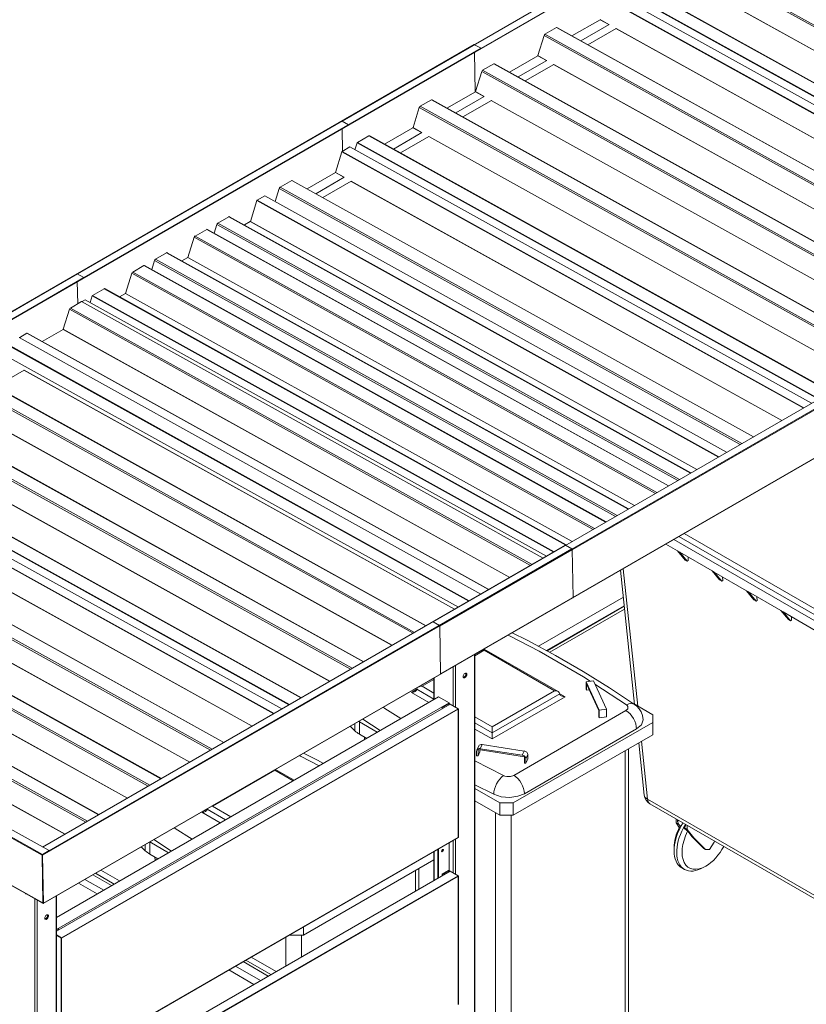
# Model space of a CAD drawing. Header units: millimetres. Extents: x -167328 to -157314, y 94163 to 101096.
# Tile 9 of 11: x -159404 to -158354, y 98687 to 100002. Entities that reach past the tile are written whole.
import ezdxf
from ezdxf.xclip import XClip

# ---------------------------------------------------------------- set-up
doc = ezdxf.new("R2010")
doc.units = ezdxf.units.MM
doc.header["$MEASUREMENT"] = 0
doc.header["$XCLIPFRAME"] = 0
doc.layers.add('2D - Rysunki i Obrazki', color=7, linetype='Continuous')
for name, color, linetype, lineweight in [('ARCH-037 SZCZEGÓŁ WIATY SMIETNIKOWEJ_19_Krzywa_Nr_pióra__7', 7, 'Continuous', 18), ('ARCH-037 SZCZEGÓŁ WIATY SMIETNIKOWEJ_19_Linia_Nr_pióra__7', 7, 'Continuous', 18), ('ARCH-037 SZCZEGÓŁ WIATY SMIETNIKOWEJ_19_Łuk_Nr_pióra__7', 7, 'Continuous', 18)]:
    doc.layers.add(name, color=color, linetype=linetype, lineweight=lineweight)

# ---------------------------------------------------------------- blocks, each defined once
blk = doc.blocks.new('Rysunek_1_19', base_point=(-162320.9, 97629.6))
at = {"layer": 'ARCH-037 SZCZEGÓŁ WIATY SMIETNIKOWEJ_19_Krzywa_Nr_pióra__7', "color": 7, "linetype": 'Continuous', "lineweight": 18}
for p, q in [((-158635.9, 99114.2), (-158594, 99086.8)), ((-158922.6, 99052.3), (-158946, 99067.6)), ((-158757.9, 98992.2), (-158796.1, 99011.7)), ((-158771, 98967.2), (-158796.1, 98979.9)), ((-158525.6, 98930.7), (-158523.9, 98926.9)), ((-158527.4, 98928.9), (-158523.3, 98922.9)), ((-158517.6, 98922.5), (-158516.9, 98922.7)), ((-158517.6, 98922.5), (-158512.1, 98917.8)), ((-158516.9, 98922.7), (-158514.8, 98924.9)), ((-159201.3, 98891.4), (-159224.7, 98906.7))]:
    blk.add_line(p, q, dxfattribs=at)
at = {"layer": 'ARCH-037 SZCZEGÓŁ WIATY SMIETNIKOWEJ_19_Krzywa_Nr_pióra__7', "color": 7, "linetype": 'Continuous', "lineweight": 18, "flags": 128}
for points in [[(-158751.9, 99179.7), (-158749.3, 99178.3), (-158710.5, 99158.1), (-158651.3, 99124), (-158642.1, 99118.2)], [(-158746.3, 99182.9), (-158726.4, 99172.8), (-158688.4, 99152.6), (-158651.7, 99131.3), (-158616.7, 99109.4), (-158582.9, 99087.1)], [(-158582.9, 99087.1), (-158579.8, 99084.7), (-158576.8, 99081.5), (-158574.2, 99077.4), (-158572.3, 99072.4), (-158571.6, 99066.7)], [(-158895.1, 99068.2), (-158916.3, 99081.9), (-158918.7, 99083.4)], [(-158594, 99086.8), (-158592.9, 99085.9), (-158591.8, 99084.3), (-158592, 99081.5), (-158594.5, 99079)], [(-158580.4, 99054.5), (-158573.9, 99060), (-158571.6, 99066.6), (-158571.6, 99066.7)], [(-159024.9, 99022.1), (-159006.3, 99012.6), (-158998.4, 99008.5)], [(-159030.5, 99018.9), (-159029.1, 99018.2), (-159004.1, 99005.3)], [(-158744.2, 98992.5), (-158748.6, 98991.1), (-158753.5, 98991), (-158756.3, 98991.6), (-158757.9, 98992.2)], [(-158771, 98967.2), (-158760.9, 98963.9), (-158749.4, 98963), (-158739, 98964.5), (-158730.1, 98968)], [(-159173.8, 98907.3), (-159196.2, 98921.7), (-159197.4, 98922.5)], [(-158523.9, 98926.9), (-158523.8, 98926.8), (-158521.1, 98924.4)], [(-158522.9, 98923.7), (-158521.6, 98924.3), (-158521.1, 98924.4)], [(-158512.7, 98920.3), (-158504, 98909), (-158495.1, 98900.1), (-158488.4, 98893.6)], [(-158512.1, 98917.8), (-158506.1, 98910.3), (-158497.2, 98901.4), (-158490.5, 98894.8)], [(-158488.4, 98893.6), (-158483.1, 98893.5), (-158476.6, 98903.4), (-158476.1, 98904.7)]]:
    blk.add_lwpolyline(points, dxfattribs=at)
at = {"layer": 'ARCH-037 SZCZEGÓŁ WIATY SMIETNIKOWEJ_19_Linia_Nr_pióra__7', "color": 7, "linetype": 'Continuous', "lineweight": 18}
for p, q in [((-158973.8, 99866.2), (-158266.7, 100274.4)), ((-158973.5, 99866.2), (-158266.4, 100274.4)), ((-158257.7, 100269.6), (-158964.8, 99861.3)), ((-158964.8, 99860.9), (-158257.7, 100269.2)), ((-158516.9, 100088.4), (-157901.4, 99746.5)), ((-157899.3, 99747.7), (-158515.6, 100090)), ((-158584.1, 100050.5), (-157967.8, 99708.2)), ((-157967.2, 99708.5), (-158583.1, 100050.6)), ((-158504.1, 100049.7), (-157929.3, 99730.4)), ((-157929.1, 99730.5), (-158504, 100049.8)), ((-158609.6, 100035.8), (-157993.3, 99693.5)), ((-158599.9, 100041.1), (-157983.8, 99698.9)), ((-157983.2, 99699.3), (-158599.5, 100041.6)), ((-158620.3, 100029.4), (-158004.2, 99687.2)), ((-158003.6, 99687.5), (-158619.9, 100029.8)), ((-158666.6, 99979.9), (-158629, 100001.6)), ((-158654.9, 99973.3), (-158617, 99995.2)), ((-158629, 100001.6), (-158617.5, 99995.2)), ((-158617.2, 99995.3), (-158628.9, 100001.7)), ((-158702.6, 99982.1), (-158687.1, 99991)), ((-158086.3, 99639.8), (-158702.6, 99982.1)), ((-158687.1, 99991), (-158070.8, 99648.7)), ((-158686.8, 99991.1), (-158070.6, 99648.8)), ((-158607.6, 99990), (-158645.5, 99968.1)), ((-158607.8, 99989.8), (-158033, 99670.5)), ((-158032.8, 99670.7), (-158607.7, 99990)), ((-159504.2, 99560), (-158797.1, 99968.3)), ((-159503.8, 99560), (-158796.7, 99968.2)), ((-158796.7, 99968.2), (-158788, 99963.4)), ((-158712.2, 99953.6), (-158703.8, 99980.4)), ((-158703.8, 99980.4), (-158088.4, 99638.6)), ((-158788, 99963.4), (-159495.1, 99555.2)), ((-159495.1, 99554.7), (-158788, 99963)), ((-158796.7, 99958), (-158795.8, 99905.3)), ((-158788, 99963), (-158788, 99963.4)), ((-158785.9, 99934), (-158771, 99942.6)), ((-158771, 99942.6), (-158154.7, 99600.3)), ((-158770, 99942.7), (-158154.2, 99600.6)), ((-158750.2, 99931.6), (-158712.3, 99953.5)), ((-158738.4, 99925.1), (-158700.3, 99947.1)), ((-158690.9, 99941.9), (-158729.1, 99919.9)), ((-158712.3, 99953.5), (-158700.8, 99947.1)), ((-158700.5, 99947.2), (-158712.2, 99953.6)), ((-158116.1, 99622.6), (-158691, 99941.9)), ((-158795.5, 99905.5), (-158787.1, 99932.3)), ((-158787.1, 99932.3), (-158171.7, 99590.5)), ((-158169.6, 99591.7), (-158785.9, 99934)), ((-158691.1, 99941.7), (-158116.3, 99622.5)), ((-158833.5, 99883.5), (-158795.6, 99905.4)), ((-158795.6, 99905.4), (-158784.1, 99899)), ((-158783.8, 99899.1), (-158795.5, 99905.5)), ((-158869.2, 99885.9), (-158854.3, 99894.5)), ((-158854.3, 99894.5), (-158238, 99552.2)), ((-158853.3, 99894.6), (-158237.5, 99552.5)), ((-158821.7, 99877), (-158783.6, 99899)), ((-158821.7, 99877), (-158783.6, 99899)), ((-158774.2, 99893.8), (-158812.4, 99871.8)), ((-158774.2, 99893.8), (-158812.4, 99871.8)), ((-158774.4, 99893.6), (-158199.6, 99574.4)), ((-158199.4, 99574.5), (-158774.3, 99893.8)), ((-158878.8, 99857.5), (-158870.4, 99884.2)), ((-158870.4, 99884.2), (-158255, 99542.4)), ((-158252.8, 99543.6), (-158869.2, 99885.9)), ((-158964.8, 99861.3), (-158973.5, 99866.2)), ((-158973, 99826), (-158973.5, 99855.9)), ((-158964.8, 99860.9), (-158964.8, 99861.3)), ((-158916.7, 99835.4), (-158878.9, 99857.3)), ((-158905, 99828.9), (-158866.9, 99850.9)), ((-158905, 99828.9), (-158866.9, 99850.9)), ((-158878.9, 99857.3), (-158867.4, 99850.9)), ((-158867.1, 99851), (-158878.8, 99857.5)), ((-158956.3, 99827.9), (-158953.4, 99837)), ((-158953.4, 99837), (-158337.3, 99494.8)), ((-158953.1, 99837.5), (-158937.6, 99846.4)), ((-158336.8, 99495.1), (-158953.1, 99837.5)), ((-158937.6, 99846.4), (-158321.3, 99504.1)), ((-158320.7, 99504.4), (-158936.6, 99846.5)), ((-158857.5, 99845.7), (-158895.6, 99823.7)), ((-158857.5, 99845.7), (-158895.6, 99823.7)), ((-158857.7, 99845.5), (-158282.9, 99526.3)), ((-158282.7, 99526.4), (-158857.6, 99845.7)), ((-158982.4, 99797.6), (-158973.8, 99825.2)), ((-158973.8, 99825.2), (-158357.7, 99483.1)), ((-158973.5, 99825.7), (-158963.1, 99831.7)), ((-158357.2, 99483.4), (-158973.5, 99825.7)), ((-158963.1, 99831.7), (-158346.8, 99489.4)), ((-159020.2, 99775.7), (-158982.5, 99797.5)), ((-158982.5, 99797.5), (-158971, 99791.1)), ((-158970.8, 99791.1), (-158982.4, 99797.6)), ((-159056.1, 99778), (-159040.6, 99786.9)), ((-159040.6, 99786.9), (-158424.3, 99444.6)), ((-159040.4, 99786.9), (-158424.2, 99444.7)), ((-159008.4, 99769.2), (-158970.6, 99791.1)), ((-158961.2, 99785.9), (-158999.1, 99764)), ((-158961.3, 99785.7), (-158386.5, 99466.4)), ((-158386.3, 99466.5), (-158961.2, 99785.8)), ((-159062.9, 99758.7), (-159057.4, 99776.3)), ((-159057.4, 99776.3), (-158441.9, 99434.4)), ((-158439.8, 99435.7), (-159056.1, 99778)), ((-159096, 99732.3), (-159087.4, 99760)), ((-159087.4, 99760), (-158471, 99417.6)), ((-159087, 99760.4), (-159076.7, 99766.4)), ((-158470.5, 99418), (-159087, 99760.4)), ((-159076.7, 99766.4), (-158460.1, 99423.9)), ((-159139.4, 99729.9), (-159124.6, 99738.4)), ((-159124.6, 99738.4), (-158508.3, 99396.1)), ((-159123.6, 99738.5), (-158507.7, 99396.5)), ((-159104, 99727.6), (-159096.1, 99732.2)), ((-159096.1, 99732.2), (-158499.8, 99401)), ((-158499.7, 99401.1), (-159096, 99732.3)), ((-159169.7, 99712.7), (-159154.2, 99721.6)), ((-159154.2, 99721.6), (-158537.6, 99379.2)), ((-159153.9, 99721.7), (-158537.5, 99379.3)), ((-159144.4, 99716.4), (-159140.7, 99728.2)), ((-159140.7, 99728.2), (-158525.2, 99386.4)), ((-158523.1, 99387.6), (-159139.4, 99729.9)), ((-159179.3, 99684.2), (-159170.9, 99711)), ((-159170.9, 99711), (-158555.2, 99369)), ((-158553.1, 99370.2), (-159169.7, 99712.7)), ((-159227.7, 99668), (-159224, 99680.1)), ((-159224, 99680.1), (-158608.5, 99338.3)), ((-159222.7, 99681.8), (-159207.9, 99690.3)), ((-158606.4, 99339.5), (-159222.7, 99681.8)), ((-159207.9, 99690.3), (-158591.6, 99348)), ((-159206.9, 99690.4), (-158591, 99348.4)), ((-159187.3, 99679.5), (-159179.4, 99684.1)), ((-159179.4, 99684.1), (-158583.1, 99352.9)), ((-158583, 99353), (-159179.3, 99684.2)), ((-159253, 99664.6), (-159238.2, 99673.2)), ((-159238.2, 99673.2), (-158621.6, 99330.7)), ((-159237.2, 99673.3), (-158621, 99331)), ((-160034.1, 99253.8), (-159327, 99662)), ((-160025.5, 99259), (-159327.4, 99662.1)), ((-159318.4, 99657.2), (-160025.5, 99249)), ((-160016.3, 99253.9), (-159318.3, 99656.8)), ((-159327, 99662), (-159318.4, 99657.2)), ((-159318.3, 99656.8), (-159318.4, 99657.2)), ((-159262.6, 99636.1), (-159254.2, 99662.9)), ((-159254.2, 99662.9), (-158638.5, 99320.9)), ((-158636.4, 99322.2), (-159253, 99664.6)), ((-159327, 99651.8), (-159326.5, 99622.1)), ((-159306.7, 99633.3), (-159291.2, 99642.3)), ((-159291.2, 99642.3), (-158674.9, 99300)), ((-158674.3, 99300.3), (-159290.2, 99642.4)), ((-159320.7, 99625.2), (-159316.7, 99627.5)), ((-159316.7, 99627.5), (-158700.4, 99285.2)), ((-159309.8, 99623.8), (-159307, 99632.9)), ((-159307, 99632.9), (-158690.9, 99290.7)), ((-158690.3, 99291), (-159306.7, 99633.3)), ((-159270.6, 99631.5), (-159262.7, 99636)), ((-159262.7, 99636), (-158666.4, 99304.8)), ((-158666.2, 99304.9), (-159262.6, 99636.1)), ((-159345.9, 99588.1), (-159337.5, 99614.8)), ((-159337.5, 99614.8), (-158721.8, 99272.8)), ((-159336.3, 99616.5), (-159321.5, 99625.1)), ((-158719.7, 99274.1), (-159336.3, 99616.5)), ((-159321.5, 99625.1), (-158704.9, 99282.6)), ((-158852.1, 99197.6), (-158145, 99605.9)), ((-158136.4, 99601), (-158843.5, 99192.8)), ((-158135.8, 99600.1), (-158842.9, 99191.9)), ((-159374, 99571.7), (-159346, 99587.9)), ((-159346, 99587.9), (-158749.7, 99256.7)), ((-158749.5, 99256.8), (-159345.9, 99588.1)), ((-159404.7, 99577), (-158788.2, 99234.5)), ((-159403.9, 99577.2), (-159394.2, 99582.8)), ((-159394.2, 99582.8), (-158777.9, 99240.5)), ((-159393.9, 99582.8), (-158777.7, 99240.6)), ((-159420.5, 99567.6), (-158804.2, 99225.3)), ((-158803.7, 99225.6), (-159420.2, 99568.1)), ((-158818.2, 99217.2), (-159424.8, 99554.1)), ((-159478.1, 99534.3), (-158861.8, 99192)), ((-159477.1, 99534.4), (-158861.3, 99192.3)), ((-158134.9, 99535.9), (-158842, 99127.7)), ((-158841.9, 99128), (-158134.8, 99536.3)), ((-159494.2, 99524.1), (-158878.8, 99182.2)), ((-158876.7, 99183.4), (-159493, 99525.8)), ((-159398.1, 99533.7), (-159436.2, 99511.7)), ((-159398.1, 99533.7), (-159436.2, 99511.7)), ((-159398.2, 99533.5), (-158823.4, 99214.2)), ((-158823.2, 99214.3), (-159398.1, 99533.6)), ((-159561.4, 99486.2), (-158945.1, 99143.9)), ((-159560.4, 99486.3), (-158944.6, 99144.2)), ((-159481.5, 99485.4), (-158906.7, 99166.1)), ((-158906.5, 99166.2), (-159481.4, 99485.5)), ((-159577.5, 99476), (-158962.1, 99134.1)), ((-158960, 99135.4), (-159576.3, 99477.7)), ((-159043.9, 99086.9), (-159660.2, 99429.2)), ((-159644.7, 99438.1), (-159028.4, 99095.8)), ((-159027.8, 99096.2), (-159643.7, 99438.2)), ((-159564.8, 99437.3), (-158990, 99118)), ((-158989.8, 99118.1), (-159564.7, 99437.4)), ((-159680.9, 99417), (-159064.8, 99074.8)), ((-159064.3, 99075.1), (-159680.6, 99417.4)), ((-159670.2, 99423.4), (-159053.9, 99081.1)), ((-159660.5, 99428.8), (-159044.5, 99086.6)), ((-159747.7, 99378.7), (-159131.4, 99036.4)), ((-159747.5, 99378.7), (-159131.3, 99036.4)), ((-159668.4, 99377.4), (-159093.6, 99058.2)), ((-159093.5, 99058.3), (-159668.3, 99377.6)), ((-159764.5, 99368), (-159149, 99026.2)), ((-159146.9, 99027.4), (-159763.2, 99369.7)), ((-159831.7, 99330.2), (-159215.4, 98987.9)), ((-159830.7, 99330.3), (-159214.8, 98988.2)), ((-159751.7, 99329.3), (-159176.9, 99010.1)), ((-159176.8, 99010.2), (-159751.6, 99329.5)), ((-159847.8, 99319.9), (-159232.3, 98978.1)), ((-159230.2, 98979.3), (-159846.5, 99321.6)), ((-158292.4, 99178), (-158523.7, 99311.5)), ((-158292.4, 99186.1), (-158516.6, 99315.6)), ((-159373.3, 98896.7), (-158675.4, 99299.7)), ((-158675.4, 99299.7), (-158666.7, 99294.9)), ((-158525.5, 99292.2), (-158541.3, 99301.3)), ((-158292.4, 99169.8), (-158530.7, 99307.4)), ((-158666.2, 99293.9), (-159373.3, 98885.7)), ((-158666.7, 99294.9), (-159364.8, 98891.8)), ((-158665.1, 99230.1), (-158666.2, 99293.9)), ((-158515.5, 99280), (-158525.5, 99292.2)), ((-158522.7, 99290.5), (-158525.5, 99292.2)), ((-158479.6, 99265.6), (-158522.7, 99290.5)), ((-158512.7, 99278.4), (-158522.7, 99290.5)), ((-159931.1, 99271.9), (-159315.6, 98930)), ((-159313.5, 98931.2), (-159929.8, 99273.5)), ((-159915, 99282.1), (-159298.7, 98939.8)), ((-159914, 99282.2), (-159298.1, 98940.1)), ((-159835, 99281.2), (-159260.2, 98962)), ((-159260, 98962.1), (-159834.9, 99281.4)), ((-158515.5, 99280), (-158512.7, 99278.4)), ((-158511.3, 99279.2), (-158512.7, 99278.4)), ((-158511.5, 99284.1), (-158511.3, 99279.2)), ((-160025.8, 99259.2), (-159364.8, 98892)), ((-158582.9, 99087.2), (-158601.8, 99266.3)), ((-158578.8, 99084.9), (-158598.3, 99268.4)), ((-158469.6, 99253.5), (-158479.6, 99265.6)), ((-158476.7, 99264), (-158479.6, 99265.6)), ((-158466.7, 99251.8), (-158476.7, 99264)), ((-158433.6, 99239.1), (-158476.7, 99264)), ((-159374, 98886.1), (-160035, 99253.3)), ((-159373.5, 98887), (-160034.5, 99254.2)), ((-158469.6, 99253.5), (-158466.7, 99251.8)), ((-158465.3, 99252.7), (-158466.7, 99251.8)), ((-158465.6, 99257.5), (-158465.3, 99252.7)), ((-159918.3, 99233.2), (-159343.5, 98913.9)), ((-159343.3, 98914), (-159918.2, 99233.3)), ((-158423.6, 99226.9), (-158433.6, 99239.1)), ((-158430.8, 99237.4), (-158433.6, 99239.1)), ((-158387.7, 99212.5), (-158430.8, 99237.4)), ((-158420.8, 99225.3), (-158430.8, 99237.4)), ((-158665.3, 99229.7), (-159372.4, 98821.5)), ((-159372.2, 98821.8), (-158665.1, 99230.1)), ((-158711.4, 99165), (-158598, 99230.4)), ((-158711.3, 99164.9), (-158598, 99230.3)), ((-158596.8, 99218.9), (-158700.4, 99159.1)), ((-158423.6, 99226.9), (-158420.8, 99225.3)), ((-158419.3, 99226.1), (-158420.8, 99225.3)), ((-158419.6, 99231), (-158419.3, 99226.1)), ((-158699.8, 99158.8), (-158596.8, 99218.3)), ((-158596.4, 99214.5), (-158696.3, 99156.9)), ((-158377.6, 99200.4), (-158387.7, 99212.5)), ((-158384.8, 99210.9), (-158387.7, 99212.5)), ((-158374.8, 99198.8), (-158384.8, 99210.9)), ((-158341.7, 99186), (-158384.8, 99210.9)), ((-158843.5, 99192.8), (-158852.1, 99197.6)), ((-158377.6, 99200.4), (-158374.8, 99198.8)), ((-158373.4, 99199.6), (-158374.8, 99198.8)), ((-158373.6, 99204.5), (-158373.4, 99199.6)), ((-160034, 99189.4), (-159372.9, 98822.2)), ((-159372.8, 98821.9), (-160033.8, 99189)), ((-158842.9, 99191.9), (-158841.9, 99128)), ((-158796.7, 98239.1), (-158796.7, 99153.8)), ((-158796.7, 98239.1), (-158796.7, 99153.8)), ((-158796.1, 99154), (-158783.6, 99161.2)), ((-158796.1, 99152.3), (-158783.6, 99159.5)), ((-158796.1, 98239.9), (-158796.1, 99154.2)), ((-158796.1, 98239.9), (-158796.1, 99154.2)), ((-158783.6, 99159.5), (-158783.6, 99161.2)), ((-158783.6, 99161.2), (-158685, 99104.3)), ((-158783.6, 99159.5), (-158690, 99105.5)), ((-158825, 99085.1), (-158825, 99137.5)), ((-158825, 99085.1), (-158825, 99137.5)), ((-158822.2, 99083.5), (-158822.2, 99139.1)), ((-158822.2, 99083.5), (-158822.2, 99139.1)), ((-158871.8, 99110.3), (-158851, 99122.3)), ((-158866.8, 99111.5), (-158851, 99120.6)), ((-158851, 99093.6), (-158851, 99122.5)), ((-158851, 99093.6), (-158851, 99122.5)), ((-158850.4, 99094), (-158850.4, 99122.8)), ((-158850.4, 99094), (-158850.4, 99122.8)), ((-158647.7, 99117.4), (-158638, 99118.9)), ((-158647.7, 99117.4), (-158647.7, 99107.2)), ((-158630.1, 99079.5), (-158647.7, 99117.4)), ((-158647.2, 99114.6), (-158630.6, 99078.9)), ((-158647.2, 99106.1), (-158647.2, 99114.6)), ((-158620.4, 99080.9), (-158638, 99118.9)), ((-158873.9, 99107.4), (-158880.9, 99103.3)), ((-158880.9, 99103.3), (-158857.6, 99089.8)), ((-158851, 99094.2), (-158873.9, 99107.4)), ((-158851, 99102.4), (-158866.8, 99111.5)), ((-158690, 99105.5), (-158773.2, 99057.4)), ((-158682.9, 99101.4), (-158773.2, 99049.3)), ((-158675.8, 99097.3), (-158682.9, 99101.4)), ((-158647.7, 99107.2), (-158647.2, 99106.1)), ((-158647.2, 99106.1), (-158643.5, 99106.7)), ((-159354.7, 98802.8), (-158844.8, 99097.2)), ((-159354.7, 98786.5), (-158830.6, 99089.1)), ((-159354.7, 98784.3), (-158829.4, 99087.6)), ((-159354.7, 98784.2), (-158829.2, 99087.5)), ((-158830.6, 99089.1), (-158844.8, 99097.2)), ((-158831.3, 99088.4), (-158840, 99083.4)), ((-158839.8, 99083.3), (-158831.1, 99088.3)), ((-158831.1, 99088.3), (-158831.1, 99086.6)), ((-158830.9, 99088.3), (-158829.5, 99087.5)), ((-158830.9, 99086.7), (-158830.9, 99088.3)), ((-158829.2, 99087.5), (-158830.7, 99088.4)), ((-158830.6, 99089.1), (-158830.6, 99088.4)), ((-158829.2, 99087.5), (-158818.7, 99081.5)), ((-158773.2, 99041.1), (-158675.8, 99097.3)), ((-158584.6, 99088.3), (-158558.8, 99073.4)), ((-158818.7, 99081.5), (-159348.3, 98775.7)), ((-159348.1, 98775.2), (-158818.4, 99081)), ((-158840, 99083.4), (-158840, 99081.5)), ((-158839.8, 99083.3), (-158840, 99083.4)), ((-158839.8, 99081.6), (-158839.8, 99083.3)), ((-158818.4, 99081.3), (-158818.7, 99081.5)), ((-158818.4, 99081), (-158818.4, 98909.6)), ((-158818.3, 99081.2), (-158818.3, 98909.7)), ((-158594.5, 99079), (-158744.2, 98992.5)), ((-158630.6, 99078.9), (-158630.6, 99070.4)), ((-158630.1, 99079.5), (-158620.4, 99080.9)), ((-158630.1, 99069.3), (-158630.1, 99079.5)), ((-158620.4, 99070.8), (-158620.4, 99080.9)), ((-158956.3, 99061.7), (-158956.3, 99051.9)), ((-158926.5, 99050.1), (-158950.3, 99063.8)), ((-158950.3, 99047.5), (-158950.3, 99063.8)), ((-158773.2, 99057.4), (-158796.1, 99070.7)), ((-158773.2, 99049.3), (-158796.1, 99062.5)), ((-158558.8, 99063.2), (-158745.2, 98955.6)), ((-158630.6, 99070.4), (-158630.1, 99069.3)), ((-158630.1, 99069.3), (-158620.4, 99070.8)), ((-158558.8, 99073.4), (-158558.8, 99063.2)), ((-158558.8, 99063.2), (-158558.8, 99046.8)), ((-158962.6, 99058), (-158956.3, 99051.9)), ((-158796.1, 99054.3), (-158773.2, 99041.1)), ((-158773.2, 99057.4), (-158773.2, 99049.3)), ((-158773.2, 99049.3), (-158773.2, 99041.1)), ((-158580.4, 99054.5), (-158730.1, 98968)), ((-158940.6, 99041.9), (-158950.3, 99047.5)), ((-158943.4, 99040.3), (-158943.6, 99043.6)), ((-158558.8, 99046.8), (-158745.2, 98939.3)), ((-158570, 98966), (-158577.4, 99036.1)), ((-158565.7, 98960.7), (-158573.9, 99038.2)), ((-158793.9, 99018.7), (-158793.9, 99024.8)), ((-158791, 99031.7), (-158793.6, 99026.2)), ((-158730.1, 99017.4), (-158791.9, 99027)), ((-158791.9, 99027), (-158791.9, 99018.4)), ((-158789.4, 99024), (-158791.9, 99018.4)), ((-158789.4, 99024), (-158789.4, 99026.6)), ((-158789, 99028.1), (-158786.5, 99033.7)), ((-158789, 99028.1), (-158733, 99019.5)), ((-158730.4, 99025), (-158786.5, 99033.7)), ((-158730.4, 99025), (-158733, 99019.5)), ((-158595.6, 99025.6), (-158595.6, 98668.4)), ((-158591.2, 98674.5), (-158591.2, 99028.1)), ((-158791.9, 99018.4), (-158793.9, 99018.7)), ((-158730.1, 99008.9), (-158730.1, 99017.4)), ((-158728.2, 99008.6), (-158730.1, 99008.9)), ((-158728.2, 99014.6), (-158725.6, 99020.2)), ((-158728.2, 99014.6), (-158728.2, 99008.6)), ((-158725.6, 99014.1), (-158728.2, 99008.6)), ((-158725.6, 99014.1), (-158725.6, 99020.2)), ((-159146.7, 98951.3), (-159063.5, 98999.4)), ((-159063.5, 98999.4), (-159063.5, 98999.8)), ((-159063.5, 98999.4), (-159038.8, 98985.2)), ((-159062.4, 99000.5), (-159037.4, 98986)), ((-158762.8, 98955.6), (-158796.1, 98974.8)), ((-158762.8, 98939.3), (-158796.1, 98958.5)), ((-158292.4, 98803), (-158565.7, 98960.7)), ((-159153.8, 98947.3), (-159160.8, 98943.2)), ((-159160.8, 98943.2), (-159136.2, 98929)), ((-159129.2, 98933.1), (-159153.8, 98947.3)), ((-159122.1, 98937.1), (-159146.7, 98951.3)), ((-158768.9, 98942.7), (-158768.9, 98580.6)), ((-158762.8, 98955.6), (-158762.8, 98939.3)), ((-158745.2, 98955.6), (-158762.8, 98955.6)), ((-158745.2, 98939.3), (-158745.2, 98955.6)), ((-158562.6, 98954.6), (-158292.4, 98798.6)), ((-158762.8, 98939.3), (-158745.2, 98939.3)), ((-158747.6, 98580.6), (-158747.6, 98939.3)), ((-158527.4, 98934.3), (-158527.4, 98928.9)), ((-158525.6, 98930.7), (-158525.6, 98933.2)), ((-158527.4, 98928.9), (-158525.6, 98927.9)), ((-158523.9, 98926.9), (-158525.6, 98927.9)), ((-158514.8, 98921.5), (-158516.9, 98922.7)), ((-158514.8, 98927), (-158514.8, 98924.9)), ((-158514.8, 98921.5), (-158512.7, 98920.3)), ((-158512.7, 98920.3), (-158512.7, 98925.8)), ((-158818.4, 98909.6), (-159348.1, 98603.8)), ((-159348.1, 98603.6), (-158818.5, 98909.4)), ((-159230.2, 98887.3), (-159230.2, 98903.6)), ((-159205.1, 98889.2), (-159230.1, 98903.6)), ((-158825, 98862.1), (-158825, 98905.6)), ((-158825, 98862.1), (-158825, 98905.6)), ((-158822.2, 98860.5), (-158822.2, 98907.3)), ((-158822.2, 98860.5), (-158822.2, 98907.3)), ((-159364.8, 98892), (-159373.5, 98887)), ((-159373.4, 98886.6), (-159364.8, 98891.6)), ((-159364.8, 98891.6), (-159364.8, 98892)), ((-159241.6, 98897), (-159236.2, 98891.8)), ((-159236.2, 98900.1), (-159236.2, 98891.8)), ((-158851, 98852.1), (-158851, 98890.6)), ((-158851, 98852.1), (-158851, 98890.6)), ((-158850.4, 98852.5), (-158850.4, 98891)), ((-158850.4, 98852.5), (-158850.4, 98891)), ((-158845.8, 98893.6), (-158845.8, 98855.1)), ((-158844.8, 98894.2), (-158844.8, 98855.7)), ((-158830.6, 98902.4), (-158830.6, 98865.4)), ((-158530.3, 98895.9), (-158530.3, 98891.8)), ((-158490.5, 98894.8), (-158488.4, 98893.6)), ((-159372.9, 98822.2), (-159374, 98886.1)), ((-159372.6, 98822.4), (-159373.6, 98886.3)), ((-159373.6, 98885.9), (-159372.6, 98822)), ((-159373.3, 98885.7), (-159372.2, 98821.8)), ((-159219.3, 98881), (-159230.2, 98887.3)), ((-159223.2, 98878.7), (-159223.5, 98883.5)), ((-159219.3, 98881), (-159219.3, 98881.1)), ((-158851, 98879.6), (-159025.1, 98779.1)), ((-159354.7, 98561.3), (-158829.4, 98864.6)), ((-159354.7, 98561.2), (-158829.2, 98864.6)), ((-159295.6, 98865.8), (-159270.6, 98851.4)), ((-158875.5, 98865.5), (-158875.5, 98838)), ((-158871.1, 98840.5), (-158871.1, 98868)), ((-158831.3, 98865.4), (-158840, 98860.4)), ((-158839.8, 98860.3), (-158831.1, 98865.3)), ((-158831.1, 98865.3), (-158831.1, 98863.6)), ((-158830.9, 98865.3), (-158829.5, 98864.5)), ((-158830.9, 98863.7), (-158830.9, 98865.3)), ((-158829.2, 98864.6), (-158830.7, 98865.4)), ((-158829.2, 98864.6), (-158818.7, 98858.5)), ((-158519.9, 98868.9), (-158516.4, 98866.9)), ((-158487.8, 98871.4), (-158491.4, 98869.3)), ((-158818.7, 98858.5), (-159348.3, 98552.7)), ((-159348.1, 98552.3), (-158818.4, 98858)), ((-159316.8, 98853.6), (-159291.8, 98839.2)), ((-159306.2, 98859.7), (-159281.2, 98845.3)), ((-159302.6, 98861.7), (-159277.6, 98847.3)), ((-158840, 98860.4), (-158840, 98858.5)), ((-158839.8, 98860.3), (-158840, 98860.4)), ((-158839.8, 98858.6), (-158839.8, 98860.3)), ((-158818.4, 98858.4), (-158818.7, 98858.5)), ((-158818.4, 98858), (-158818.4, 98686.6)), ((-158818.3, 98858.2), (-158818.3, 98686.7)), ((-159325.4, 98848.6), (-159300.4, 98834.2)), ((-159395.5, 98834.2), (-159372.7, 98821.5)), ((-159383.6, 97901.9), (-159383.6, 98827.5)), ((-159380.8, 97901.9), (-159380.8, 98826)), ((-159355.3, 97916.6), (-159355.3, 98831.3)), ((-159354.7, 97917.4), (-159354.7, 98831.7)), ((-159352.1, 98787.7), (-159354.7, 98786.2)), ((-159354.7, 98786), (-159352, 98787.6)), ((-159352, 98787.6), (-159352.1, 98787.7)), ((-159352, 98787.6), (-159352, 98785.9)), ((-159025.1, 98779.1), (-159025.1, 98790.1)), ((-159348.3, 98775.7), (-159354.7, 98779.4)), ((-159354.7, 98779.2), (-159348.3, 98775.5)), ((-159348.4, 98775.3), (-159354.7, 98779)), ((-159354.7, 98778.8), (-159348.6, 98775.2)), ((-159352, 98777.6), (-159352, 98777.4)), ((-159348.6, 98775.2), (-159348.6, 98603.8)), ((-159348.2, 98775.3), (-159348.1, 98775.2)), ((-159348.1, 98603.8), (-159348.1, 98775.2)), ((-159048.7, 98776.5), (-159048.7, 98738)), ((-159042.7, 98779.1), (-159043.4, 98779.5)), ((-159042.7, 98779.9), (-159042.7, 98779.1)), ((-159042.7, 98779.1), (-159025.1, 98779.1)), ((-159027.5, 98750.2), (-159027.5, 98779.1)), ((-159101.8, 98745.8), (-159068.5, 98726.6)), ((-159094.7, 98749.9), (-159061.4, 98730.7)), ((-159124.6, 98732.7), (-159091.2, 98713.4)), ((-159116, 98737.7), (-159082.6, 98718.4)), ((-159105.4, 98743.8), (-159072, 98724.5))]:
    blk.add_line(p, q, dxfattribs=at)
at = {"layer": 'ARCH-037 SZCZEGÓŁ WIATY SMIETNIKOWEJ_19_Łuk_Nr_pióra__7', "color": 7, "linetype": 'Continuous', "lineweight": 18}
blk.add_arc((-158555.1, 98967.6), 15, 186.0532, 240, dxfattribs=at)
for centre, major_axis, ratio, start_param, end_param in [((-158702.5, 99980.5), (-0.97, -1.75), 0.588207, 3.917316, 5.05178), ((-158687.1, 99990.6), (-0.255, -0.459), 0.588207, 3.141593, 3.917316), ((-158796.7, 99967.6), (0.375, -0.65), 0.57735, 2.37518, 3.141593), ((-158771, 99940.9), (-0.97, -1.75), 0.588207, 3.141593, 3.917316), ((-158712.3, 99953.6), (-0.085, -0.153), 0.588207, 0.775724, 1.910188), ((-158785.8, 99932.4), (-0.97, -1.75), 0.588207, 3.917316, 5.05178), ((-158795.6, 99905.5), (-0.085, -0.153), 0.588207, 0.775724, 1.910188), ((-158854.3, 99892.8), (-0.97, -1.75), 0.588207, 3.141593, 3.917316), ((-158869.1, 99884.3), (-0.97, -1.75), 0.588207, 3.917316, 5.05178), ((-158973.5, 99865.5), (0.375, -0.65), 0.57735, 2.37518, 3.141593), ((-158878.9, 99857.5), (-0.085, -0.153), 0.588207, 0.775724, 1.910188), ((-158953.1, 99837), (-0.255, -0.459), 0.588207, 3.917316, 5.05178), ((-158937.6, 99844.7), (-0.97, -1.75), 0.588207, 3.141593, 3.917316), ((-158973.5, 99825.3), (-0.255, -0.459), 0.588207, 3.917316, 5.05178), ((-158982.5, 99797.6), (-0.085, -0.153), 0.588207, 0.775724, 1.910188), ((-159040.6, 99786.5), (-0.255, -0.459), 0.588207, 3.141593, 3.917316), ((-159056.1, 99776.3), (-0.97, -1.75), 0.588207, 3.917316, 5.05178), ((-159087, 99760), (-0.255, -0.459), 0.588207, 3.917316, 5.05178), ((-159124.6, 99736.8), (-0.97, -1.75), 0.588207, 3.141593, 3.917316), ((-159096.1, 99732.3), (-0.085, -0.153), 0.588207, 0.775724, 1.910188), ((-159154.2, 99721.2), (-0.255, -0.459), 0.588207, 3.141593, 3.917316), ((-159139.4, 99728.2), (-0.97, -1.75), 0.588207, 3.917316, 5.05178), ((-159169.6, 99711.1), (-0.97, -1.75), 0.588207, 3.917316, 5.05178), ((-159222.7, 99680.1), (-0.97, -1.75), 0.588207, 3.917316, 5.05178), ((-159207.9, 99688.7), (-0.97, -1.75), 0.588207, 3.141593, 3.917316), ((-159179.4, 99684.2), (-0.085, -0.153), 0.588207, 0.775724, 1.910188), ((-159238.1, 99671.5), (-0.97, -1.75), 0.588207, 3.141593, 3.917316), ((-159327, 99661.4), (0.375, -0.65), 0.57735, 2.37518, 3.141593), ((-159252.9, 99663), (-0.97, -1.75), 0.588207, 3.917316, 5.05178), ((-159291.1, 99640.6), (-0.97, -1.75), 0.588207, 3.141593, 3.917316), ((-159306.6, 99632.9), (-0.255, -0.459), 0.588207, 3.917316, 5.05178), ((-159262.7, 99636.1), (-0.085, -0.153), 0.588207, 0.775724, 1.910188), ((-159336.2, 99614.9), (-0.97, -1.75), 0.588207, 3.917316, 5.05178), ((-159321.4, 99623.4), (-0.97, -1.75), 0.588207, 3.316722, 3.917316), ((-159346, 99588.1), (-0.085, -0.153), 0.588207, 0.775724, 1.910188), ((-159394.2, 99582.4), (-0.255, -0.459), 0.588207, 3.141593, 3.917316), ((-158666.7, 99294.2), (0.375, -0.65), 0.57735, 0.804383, 2.37518), ((-158665.6, 99230.4), (0.375, -0.65), 0.57735, 0, 0.804383), ((-158843.5, 99192.2), (0.375, -0.65), 0.57735, 0.804383, 2.37518), ((-158842.4, 99128.3), (0.375, -0.65), 0.57735, 0, 0.804383), ((-158809.4, 99125.8), (-1.75, -3.03), 0.57735, 3.141593, 5.497787), ((-158809.4, 99125.8), (-1.75, -3.03), 0.57735, 3.141593, 5.497787), ((-158810.1, 99126.2), (-1.75, -3.03), 0.57735, 0.203431, 2.938162), ((-158810.1, 99126.2), (-1.75, -3.03), 0.57735, 0.203431, 2.938162), ((-158810.1, 99126.2), (-1.37, -2.38), 0.57735, 0, 3.141593), ((-158810.1, 99126.2), (-1.37, -2.38), 0.57735, 0, 3.141593), ((-158809.4, 99125.8), (-1.75, -3.03), 0.57735, 0, 3.141593), ((-158809.4, 99125.8), (-1.75, -3.03), 0.57735, 0, 3.141593), ((-158810.1, 99126.2), (-1.38, -2.38), 0.57735, 3.141593, 3.494383), ((-158810.1, 99126.2), (-1.37, -2.38), 0.57735, 3.141593, 3.494383), ((-158809.4, 99125.8), (-1.75, -3.03), 0.57735, 5.497787, 6.283185), ((-158809.4, 99125.8), (-1.75, -3.03), 0.57735, 5.497787, 6.283185), ((-158810.1, 99126.2), (-1.37, -2.38), 0.57735, 5.930394, 6.283185), ((-158810.1, 99126.2), (-1.38, -2.38), 0.57735, 5.930394, 6.283185), ((-158880.9, 99107.4), (7.07, 0), 0.57735, 4.712389, 5.497787), ((-158880.9, 99107.4), (7.07, 0), 0.57735, 5.497787, 6.283185), ((-158866.8, 99107.4), (7.07, 0), 0.57735, 2.356194, 3.141593), ((-158866.8, 99107.4), (7.07, 0), 0.57735, 1.570796, 2.356194), ((-158690, 99101.4), (7.07, 0), 0.57735, 0.785398, 1.570796), ((-158690, 99101.4), (7.07, 0), 0.57735, 0, 0.785398), ((-158675.8, 99101.4), (7.07, 0), 0.57735, 3.141593, 3.926991), ((-158831, 99088.3), (0.375, 0), 0.57735, 0.785398, 2.356194), ((-158831, 99088.3), (0.125, 0), 0.57735, 0.785398, 2.356194), ((-158829.2, 99087.2), (0.188, -0.325), 0.57735, 2.356194, 3.141593), ((-158675.8, 99101.4), (7.07, 0), 0.57735, 3.926991, 4.712389), ((-158594, 99070.5), (-11.1, -16.6), 0.617798, 3.141593, 3.966121), ((-158818.7, 99081.2), (0.187, -0.325), 0.57735, 0.785398, 2.356194), ((-158818.7, 99081.2), (0.375, 0), 0.57735, 0, 0.785398), ((-158818.7, 99081.2), (0.375, 0), 0.57735, 5.497787, 6.283185), ((-158594.5, 99062.6), (10, -17.3), 0.57735, 0.785398, 2.356194), ((-158922, 99080.1), (40, 0), 0.57735, 3.885021, 3.92699), ((-158922, 99063.8), (40, 0), 0.57735, 3.682012, 3.926991), ((-158789, 99024.1), (4.54, -2.1), 0.788675, 3.141593, 3.492472), ((-158789, 99024.1), (4.54, -2.1), 0.788675, 1.921676, 3.141593), ((-158786.5, 99029.6), (4.54, -2.1), 0.788675, 1.921676, 3.141593), ((-158730.4, 99021), (4.54, -2.1), 0.788675, 0.350879, 1.921676), ((-158733, 99015.4), (4.54, -2.1), 0.788675, 0.350879, 1.921676), ((-158757.9, 98975.9), (-9, -17.9), 0.535481, 3.894305, 5.465101), ((-158744.2, 98976.2), (10, -17.3), 0.57735, 0.785398, 2.356194), ((-158555.1, 98967.6), (-14.9, -1.6), 0.575198, 0, 0.72261), ((-158555.1, 98967.6), (-7.5, -13), 0.57735, 5.558935, 6.283185), ((-159160.8, 98947.3), (7.07, 0), 0.57735, 4.712389, 5.497787), ((-159160.8, 98947.3), (7.07, 0), 0.57735, 5.497787, 6.283185), ((-159146.7, 98947.3), (7.07, 0), 0.57735, 3.029446, 3.141593), ((-159146.7, 98947.3), (7.07, 0), 0.57735, 1.570796, 1.682943), ((-158498.4, 98914.3), (-27.5, -47.6), 0.57735, 4.660182, 4.699753), ((-158494.9, 98912.2), (-25, -43.3), 0.57735, 4.763249, 5.497787), ((-158498.4, 98914.3), (-22.5, -39), 0.57735, 4.80164, 5.497787), ((-158491.4, 98910.2), (-25, -43.3), 0.57735, 4.761493, 6.283185), ((-158487.8, 98908.1), (-22.5, -39), 0.57735, 4.796221, 7.068583), ((-158494.9, 98912.2), (-25, -43.3), 0.57735, 4.654956, 4.763249), ((-158491.4, 98910.2), (-25, -43.3), 0.57735, 4.654956, 4.761493), ((-158818.7, 98909.7), (0.188, -0.325), 0.57735, 0, 0.785398), ((-158818.7, 98909.7), (0.375, 0), 0.57735, 5.497787, 6.283185), ((-159201.9, 98903.7), (40, 0), 0.57735, 3.682012, 3.926991), ((-158839.5, 98892.1), (-0.88, -1.52), 0.57735, 3.141593, 5.497787), ((-158840.5, 98892.7), (-0.88, -1.52), 0.57735, 0.651137, 2.356194), ((-158839.5, 98892.1), (-0.88, -1.52), 0.57735, 5.497787, 6.283185), ((-158839.5, 98892.1), (-0.87, -1.52), 0.57735, 0, 3.141593), ((-158840.5, 98892.7), (-0.88, -1.52), 0.57735, 2.356194, 2.490455), ((-158494.9, 98912.2), (-25, -43.3), 0.57735, 5.497787, 6.283185), ((-158487.8, 98908.1), (-22.5, -39), 0.57735, 0.785398, 1.634619), ((-159373.4, 98886.4), (-0.364, -0.656), 0.588207, 3.917316, 5.488113), ((-159373.8, 98886), (0.375, -0.65), 0.57735, 0.804383, 2.035343), ((-159373.4, 98886.4), (-0.121, -0.219), 0.588207, 3.917316, 4.511819), ((-158831, 98865.3), (0.375, 0), 0.57735, 0.785398, 2.356194), ((-158831, 98865.3), (0.125, 0), 0.57735, 0.785398, 2.356194), ((-158829.2, 98864.3), (0.187, -0.325), 0.57735, 2.356194, 3.141593), ((-158491.4, 98910.2), (-25, -43.3), 0.57735, 0, 0.785398), ((-158818.7, 98858.2), (0.187, -0.325), 0.57735, 0.785398, 2.356194), ((-158818.7, 98858.2), (0.375, 0), 0.57735, 0, 0.785398), ((-158818.7, 98858.2), (0.375, 0), 0.57735, 5.497787, 6.283185), ((-159395.5, 98834.8), (0.375, -0.65), 0.57735, 4.36527, 5.516772), ((-159372.4, 98822.5), (-0.364, -0.656), 0.588207, 5.488113, 6.283185), ((-159372.4, 98822.5), (-0.364, -0.656), 0.588207, 0, 0.435887), ((-159372.7, 98822.1), (0.375, -0.65), 0.57735, 5.516772, 6.283185), ((-159372.7, 98822.1), (0.375, -0.65), 0.57735, 0, 0.804383), ((-159368, 98803.3), (-1.75, -3.03), 0.57735, 3.141593, 5.497787), ((-159368, 98803.3), (-1.75, -3.03), 0.57735, 5.497787, 6.283185), ((-159368.7, 98803.7), (-1.37, -2.38), 0.57735, 5.930394, 6.283185), ((-159368.7, 98803.7), (-1.75, -3.03), 0.57735, 0.203431, 2.938162), ((-159368.7, 98803.7), (-1.38, -2.38), 0.57735, 0, 3.141593), ((-159368, 98803.3), (-1.75, -3.03), 0.57735, 0, 3.141593), ((-159368.7, 98803.7), (-1.37, -2.38), 0.57735, 3.141593, 3.494383), ((-159348.3, 98775.4), (0.375, 0), 0.57735, 3.926991, 5.497787), ((-159348.3, 98775.4), (0.125, 0), 0.57735, 3.926991, 5.497787), ((-159348.3, 98775.4), (0.187, -0.325), 0.57735, 0.785398, 2.356194), ((-159348.3, 98775.4), (0.063, -0.108), 0.57735, 0.785398, 2.356194)]:
    blk.add_ellipse(centre, major_axis=major_axis, ratio=ratio, start_param=start_param, end_param=end_param, dxfattribs=at)

msp = doc.modelspace()

# ---------------------------------------------------------------- block references
at = {"layer": '2D - Rysunki i Obrazki', "color": 253, "linetype": 'Continuous', "lineweight": 18, "true_color": 0xaaaaaa}
ref = msp.add_blockref('Rysunek_1_19', (-162320.9, 97629.6), dxfattribs=at)
XClip(ref).set_block_clipping_path([(-167327.511880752, 94162.6957393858), (-157314.3468496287, 101096.4366005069)])

doc.saveas('drawing.dxf')
